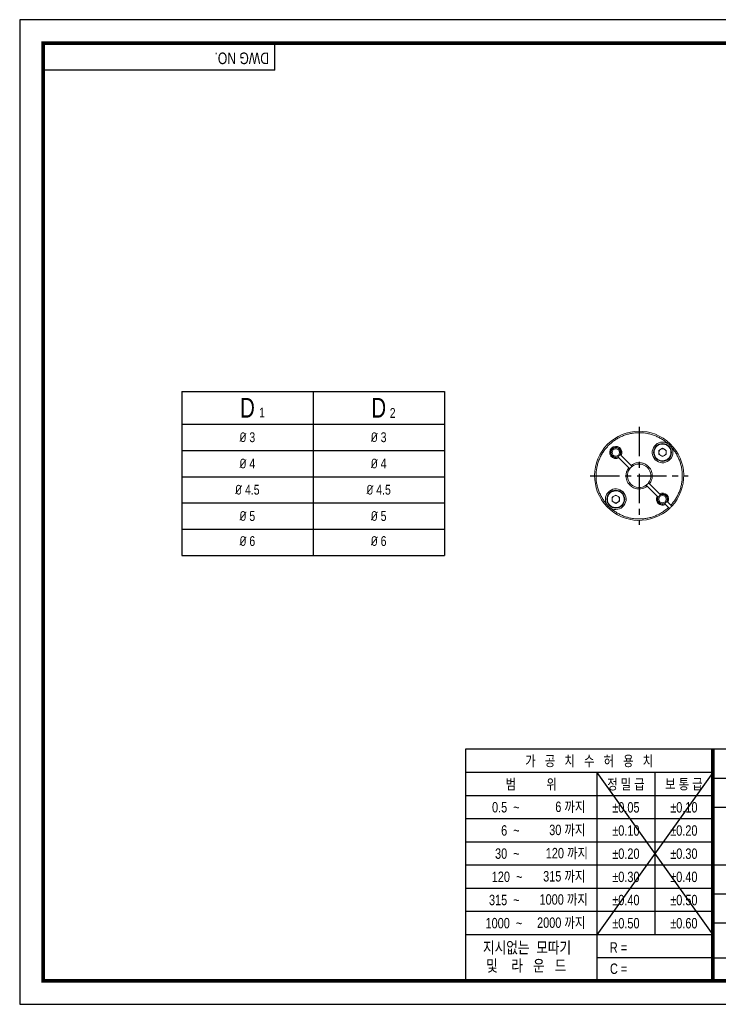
# Model space of a CAD drawing. Header units: millimetres. Extents: x 0 to 297, y 0 to 210.
# Tile 1 of 5: x 0 to 149, y 0 to 210. Entities that reach past the tile are written whole.
import ezdxf
from ezdxf.enums import TextEntityAlignment as Align

# ---------------------------------------------------------------- set-up
doc = ezdxf.new("R2010")
doc.units = ezdxf.units.MM
doc.header["$LTSCALE"] = 5
for name, pattern in [('CENTER', [2, 1.25, -0.25, 0.25, -0.25]), ('CENTER2', [1.125, 0.75, -0.125, 0.125, -0.125]), ('HIDDEN', [0.375, 0.25, -0.125]), ('PHANTOM2', [1.25, 0.625, -0.125, 0.125, -0.125, 0.125, -0.125])]:
    doc.linetypes.add(name, pattern=pattern)
doc.layers.get('0').update_dxf_attribs({"linetype": 'CONTINUOUS'})
for name, color, linetype in [('C', 1, 'CENTER2'), ('D', 7, 'CONTINUOUS'), ('H', 3, 'HIDDEN'), ('P', 4, 'PHANTOM2')]:
    doc.layers.add(name, color=color, linetype=linetype)
doc.styles.get("Standard").update_dxf_attribs({"font": 'Gulim.ttf', "width": 0.8, "height": 3})

msp = doc.modelspace()

# ---------------------------------------------------------------- linework, layer by layer
for p, q in [((54.437, 199.2323), (54.437, 205)), ((54.437, 199.2323), (5, 199.2323)), ((34.5567, 130.733), (34.5567, 95.733)), ((34.5567, 130.733), (90.5567, 130.733)), ((90.5567, 130.733), (90.5567, 95.733)), ((95.0758, 54.437), (95.0758, 5)), ((147.8086, 54.437), (95.0758, 54.437)), ((292, 54.437), (147.8086, 54.437)), ((147.8086, 54.437), (147.8086, 5)), ((147.8086, 49.4295), (95.0758, 49.4295)), ((147.8086, 49.4295), (123.0901, 14.8235)), ((123.0901, 49.4295), (147.8086, 14.8235)), ((123.0901, 49.4295), (123.0901, 5)), ((135.4493, 49.4295), (135.4493, 14.8235)), ((147.8086, 48.2574), (292, 48.2574)), ((147.8086, 44.4858), (95.0758, 44.4858)), ((147.8086, 42.0778), (292, 42.0778)), ((147.8086, 39.5421), (95.0758, 39.5421)), ((147.8086, 34.5984), (95.0758, 34.5984)), ((147.8086, 29.6547), (95.0758, 29.6547)), ((147.8086, 29.7185), (292, 29.7185)), ((147.8086, 24.711), (95.0758, 24.711)), ((147.8086, 23.5389), (221.9642, 23.5389)), ((147.8086, 19.7673), (95.0758, 19.7673)), ((147.8086, 17.3593), (292, 17.3593)), ((147.8086, 14.8235), (95.0758, 14.8235)), ((147.8086, 9.8798), (123.0901, 9.8798)), ((147.8086, 9.8798), (221.9642, 9.8798))]:
    msp.add_line(p, q)
at = {"color": 4}
for p, q in [((62.5567, 130.733), (62.5567, 95.733)), ((34.5567, 123.733), (90.5567, 123.733))]:
    msp.add_line(p, q, dxfattribs=at)
at = {"color": 1}
for p, q in [((34.5567, 118.133), (90.5567, 118.133)), ((34.5567, 112.533), (90.5567, 112.533)), ((34.5567, 106.933), (90.5567, 106.933)), ((34.5567, 101.333), (90.5567, 101.333))]:
    msp.add_line(p, q, dxfattribs=at)
at = {"color": 7, "linetype": 'Continuous', "lineweight": 15}
for p, q in [((136.3094, 118.1481), (137.0819, 118.5941)), ((136.3094, 117.2561), (136.3094, 118.1481)), ((137.0819, 118.5941), (137.8544, 118.1481)), ((137.8544, 118.1481), (137.8544, 117.2561)), ((127.6015, 116.7174), (127.5265, 116.7924)), ((127.6015, 116.7174), (127.7494, 116.5695)), ((129.8848, 114.434), (127.7494, 116.5695)), ((128.0215, 117.2874), (128.0965, 117.2124)), ((128.0965, 117.2124), (128.2444, 117.0645)), ((128.2444, 117.0645), (130.3798, 114.929)), ((137.0819, 116.8101), (136.3094, 117.2561)), ((137.8544, 117.2561), (137.0819, 116.8101)), ((135.9489, 108.3697), (133.8135, 110.5052)), ((134.3085, 111.0001), (136.4439, 108.8647)), ((126.3389, 108.1781), (127.1114, 108.6241)), ((126.3389, 107.2861), (126.3389, 108.1781)), ((127.1114, 106.8401), (126.3389, 107.2861)), ((127.1114, 108.6241), (127.8839, 108.1781)), ((127.8839, 107.2861), (127.1114, 106.8401)), ((127.8839, 108.1781), (127.8839, 107.2861)), ((135.9489, 108.3697), (136.0968, 108.2218)), ((136.1718, 108.1468), (136.0968, 108.2218)), ((136.4439, 108.8647), (136.5918, 108.7168)), ((136.5918, 108.7168), (136.6668, 108.6418)), ((137.9915, 107.317), (138.0665, 107.2419)), ((138.2144, 107.094), (138.0665, 107.2419)), ((137.5715, 106.747), (137.4965, 106.822)), ((137.5715, 106.747), (137.7194, 106.5991)), ((138.3497, 105.9688), (137.7194, 106.5991)), ((138.2144, 107.094), (138.8447, 106.4638))]:
    msp.add_line(p, q, dxfattribs=at)
at = {"color": 0}
msp.add_line((34.5567, 95.733), (90.5567, 95.733), dxfattribs=at)
msp.add_lwpolyline([(297, 210), (0, 210), (0, 0), (297, 0)], close=True)
msp.add_lwpolyline([(292, 205, 0.8, 0.8, 0), (5, 205, 0.8, 0.8, 0), (5, 5, 0.8, 0.8, 0), (292, 5, 0.8, 0.8, 0)], format="xyseb", close=True)
at = {"color": 7, "linetype": 'Continuous', "lineweight": 15, "flags": 128}
for points in [[(130.0988, 114.22), (130.0869, 114.2319), (130.0527, 114.2662), (129.9997, 114.3191), (129.9336, 114.3853), (129.8848, 114.434)], [(130.3798, 114.929), (130.4511, 114.8577), (130.5143, 114.7945), (130.5621, 114.7466), (130.589, 114.7198), (130.5938, 114.715)], [(133.8135, 110.5052), (133.7422, 110.5765), (133.679, 110.6397), (133.6311, 110.6875), (133.6043, 110.7144), (133.5995, 110.7192)], [(134.0945, 111.2142), (134.1064, 111.2023), (134.1406, 111.168), (134.1936, 111.115), (134.2597, 111.0489), (134.3085, 111.0001)], [(138.562, 105.7565), (138.55, 105.7685), (138.5155, 105.803), (138.4623, 105.8561), (138.3964, 105.922), (138.3497, 105.9688)], [(138.8447, 106.4638), (138.915, 106.3934), (138.9774, 106.3311), (139.0247, 106.2837), (139.0518, 106.2566), (139.057, 106.2515)]]:
    msp.add_lwpolyline(points, dxfattribs=at)
at = {"const_width": 0.824}
msp.add_lwpolyline([(147.8086, 5), (147.8086, 54.437)], dxfattribs=at)
at = {"color": 7, "linetype": 'Continuous', "lineweight": 15}
for centre, radius in [((127.1116, 117.7023), 0.774), ((137.0819, 117.7021), 1.9), ((127.1114, 107.7321), 1.9), ((137.0816, 107.7319), 0.774)]:
    msp.add_circle(centre, radius, dxfattribs=at)
for centre, radius, start, end in [((132.0966, 112.7171), 9.5, 317.110193, 312.887443), ((137.0819, 117.7021), 2.2, 59.007012, 30.990625), ((127.1116, 117.7023), 1.3, 330.617317, 299.38032), ((127.1116, 117.7023), 1.1, 333.551823, 296.445814), ((127.1116, 117.7023), 1, 335.486134, 294.511503), ((137.0819, 117.7021), 0.7725, 120, 180), ((137.0819, 117.7021), 0.7725, 180, 240), ((137.0819, 117.7021), 0.7725, 60, 120), ((137.0819, 117.7021), 0.7725, 0, 60), ((137.0819, 117.7021), 0.7725, 300, 0), ((137.0001, 117.6203), 2.3124, 31.68447, 58.313262), ((127.1116, 117.7023), 1, 294.511503, 335.486134), ((137.0819, 117.7021), 0.7725, 240, 300), ((132.0966, 112.7171), 2.5, 143.046665, 306.950972), ((132.0966, 112.7171), 2.5, 126.950972, 143.046665), ((132.0966, 112.7171), 2.5, 323.046665, 126.950972), ((127.1114, 107.7321), 2.2, 239.007012, 210.990625), ((132.0966, 112.7171), 2.5, 307.004077, 322.982324), ((127.1114, 107.7321), 0.7725, 120, 180), ((127.1114, 107.7321), 0.7725, 180, 240), ((127.1114, 107.7321), 0.7725, 60, 120), ((127.1114, 107.7321), 0.7725, 0, 60), ((127.1114, 107.7321), 0.7725, 300, 0), ((137.0816, 107.7319), 1.3, 150.617317, 299.38032), ((137.0816, 107.7319), 1.1, 153.551823, 296.445814), ((137.0816, 107.7319), 1, 155.486134, 294.511503), ((137.0816, 107.7319), 1, 114.511503, 155.486134), ((137.0816, 107.7319), 1.3, 330.617317, 119.38032), ((137.0816, 107.7319), 1.1, 333.551823, 116.445814), ((137.0816, 107.7319), 1, 335.486134, 114.511503), ((137.0816, 107.7319), 1, 314.998818, 335.486134), ((127.1932, 107.8139), 2.3124, 211.684411, 238.313321), ((127.1114, 107.7321), 0.7725, 240, 300), ((137.0816, 107.7319), 1, 294.511503, 314.998818), ((132.0966, 112.7171), 9.5, 312.886306, 317.110525)]:
    msp.add_arc(centre, radius, start, end, dxfattribs=at)
for points, knots in [([(125.2255, 106.5993), (125.0499, 106.8069), (124.6989, 107.2219), (124.2367, 107.9131), (123.8274, 108.6533), (123.4802, 109.4537), (123.2064, 110.2935), (123.0123, 111.1727), (122.904, 112.0723), (122.8856, 112.9842), (122.9568, 113.8934), (123.1171, 114.7854), (123.3618, 115.6517), (123.6838, 116.4745), (124.077, 117.253), (124.5278, 117.9692), (125.0321, 118.6294), (125.5831, 119.2312), (126.1847, 119.782), (126.8451, 120.2864), (127.5612, 120.737), (128.3399, 121.1303), (129.1625, 121.4521), (130.029, 121.6968), (130.9208, 121.857), (131.8302, 121.9282), (132.742, 121.9097), (133.6417, 121.8013), (134.5208, 121.6072), (135.3607, 121.3333), (136.1609, 120.9861), (136.9011, 120.5767), (137.5922, 120.1145), (138.0072, 119.7635), (138.2147, 119.588)], [0, 0, 0, 0, 0.02929279, 0.05855816, 0.08947284, 0.12036891, 0.15247154, 0.18455566, 0.21728687, 0.24999998, 0.28273127, 0.31544435, 0.347547, 0.37963113, 0.41054574, 0.44144181, 0.47073004, 0.50000005, 0.52928826, 0.55855824, 0.58947288, 0.62036898, 0.65247162, 0.68455569, 0.71728699, 0.75000004, 0.78273135, 0.81544442, 0.84754705, 0.8796312, 0.91054583, 0.94144186, 0.97071629, 1, 1, 1, 1]), ([(135.2819, 117.7021), (135.2879, 117.8153), (135.2999, 118.0415), (135.3845, 118.3192), (135.4817, 118.5338), (135.6055, 118.7455), (135.8006, 118.9836), (136.0863, 119.2177), (136.3732, 119.3655), (136.6331, 119.4504), (136.8558, 119.4929), (137.1194, 119.509), (137.4213, 119.4813), (137.6989, 119.3998), (137.9135, 119.3022), (138.1253, 119.1785), (138.3634, 118.9833), (138.5974, 118.6976), (138.7454, 118.4108), (138.8298, 118.151), (138.8738, 117.9284), (138.8792, 117.7777), (138.8819, 117.7021)], [0, 0, 0, 0, 0.060050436, 0.1199592, 0.152696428, 0.185066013, 0.249992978, 0.315014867, 0.379941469, 0.420109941, 0.459916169, 0.500001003, 0.560028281, 0.619961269, 0.652698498, 0.685068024, 0.749994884, 0.81501675, 0.87994372, 0.9200472, 0.959853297, 1, 1, 1, 1]), ([(138.8819, 117.7021), (138.8758, 117.5888), (138.8638, 117.3626), (138.7792, 117.085), (138.682, 116.8704), (138.5582, 116.6587), (138.3631, 116.4205), (138.0774, 116.1864), (137.7905, 116.0386), (137.5306, 115.9537), (137.3079, 115.9112), (137.0443, 115.8952), (136.7424, 115.9229), (136.4648, 116.0044), (136.2502, 116.102), (136.0384, 116.2257), (135.8003, 116.4208), (135.5663, 116.7066), (135.4183, 116.9933), (135.3339, 117.2531), (135.2899, 117.4758), (135.2845, 117.6264), (135.2819, 117.7021)], [0, 0, 0, 0, 0.060050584, 0.11995933, 0.152696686, 0.185066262, 0.249993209, 0.315014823, 0.379941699, 0.420109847, 0.459916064, 0.500001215, 0.560028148, 0.619961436, 0.652698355, 0.685068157, 0.749994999, 0.815016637, 0.879943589, 0.920047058, 0.959853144, 1, 1, 1, 1]), ([(138.9678, 118.8349), (139.1396, 118.6319), (139.4832, 118.2261), (139.9369, 117.5521), (140.3401, 116.8315), (140.6843, 116.0538), (140.9589, 115.2383), (141.1583, 114.3851), (141.2768, 113.5116), (141.3103, 112.6252), (141.2591, 111.7398), (141.1232, 110.8687), (140.9069, 110.0198), (140.616, 109.2098), (140.2565, 108.4393), (139.839, 107.7268), (139.372, 107.062), (139.0205, 106.6632), (138.8447, 106.4638)], [0, 0, 0, 0, 0.058783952, 0.117510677, 0.179381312, 0.241213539, 0.305335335, 0.369418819, 0.434728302, 0.500000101, 0.565309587, 0.630581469, 0.694703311, 0.758786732, 0.820657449, 0.882489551, 0.941235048, 1, 1, 1, 1]), ([(130.3798, 114.929), (130.4681, 114.9929), (130.6439, 115.1203), (130.934, 115.2711), (131.299, 115.4124), (131.7479, 115.5126), (132.2151, 115.5258), (132.619, 115.4758), (132.9576, 115.3894), (133.3257, 115.2444), (133.7111, 115.0231), (134.0449, 114.7417), (134.2982, 114.4579), (134.4855, 114.1904), (134.6709, 113.8453), (134.8267, 113.4126), (134.8981, 112.9507), (134.8989, 112.5437), (134.8558, 112.1968), (134.7572, 111.814), (134.5893, 111.4013), (134.4021, 111.1339), (134.3085, 111.0001)], [0, 0, 0, 0, 0.04038296, 0.08047639, 0.12083105, 0.18537703, 0.24998917, 0.2931605, 0.33602212, 0.37925186, 0.43959231, 0.49999937, 0.54033956, 0.58043305, 0.62083218, 0.68537827, 0.7499903, 0.79316157, 0.83602349, 0.87925325, 0.93957693, 1, 1, 1, 1]), ([(133.8135, 110.5052), (133.7252, 110.4412), (133.5494, 110.3138), (133.2593, 110.1631), (132.8943, 110.0217), (132.4454, 109.9216), (131.9782, 109.9084), (131.5743, 109.9584), (131.2357, 110.0447), (130.8676, 110.1898), (130.4822, 110.4111), (130.1484, 110.6924), (129.8951, 110.9763), (129.7078, 111.2438), (129.5224, 111.5888), (129.3666, 112.0216), (129.2952, 112.4835), (129.2943, 112.8905), (129.3375, 113.2374), (129.4361, 113.6201), (129.604, 114.0329), (129.7912, 114.3002), (129.8848, 114.434)], [0, 0, 0, 0, 0.04038297, 0.08047639, 0.12083106, 0.18537705, 0.24998918, 0.29316052, 0.33602211, 0.37925211, 0.43959237, 0.49999943, 0.54033962, 0.58043312, 0.62083225, 0.68537835, 0.74999041, 0.79316169, 0.83602338, 0.87925308, 0.93957685, 1, 1, 1, 1]), ([(125.3114, 107.7321), (125.3175, 107.8453), (125.3295, 108.0715), (125.4141, 108.3492), (125.5113, 108.5638), (125.6351, 108.7755), (125.8302, 109.0136), (126.1159, 109.2477), (126.4028, 109.3955), (126.6627, 109.4804), (126.8854, 109.5229), (127.149, 109.539), (127.4509, 109.5113), (127.7285, 109.4298), (127.9431, 109.3322), (128.1548, 109.2085), (128.393, 109.0133), (128.627, 108.7276), (128.775, 108.4408), (128.8593, 108.181), (128.9034, 107.9584), (128.9087, 107.8077), (128.9114, 107.7321)], [0, 0, 0, 0, 0.06005042, 0.11995932, 0.15269654, 0.18506614, 0.24999288, 0.31501485, 0.3799418, 0.42010985, 0.4599161, 0.50000125, 0.56002818, 0.6199611, 0.65269846, 0.68506818, 0.74999512, 0.81501663, 0.87994359, 0.9200469, 0.95985314, 1, 1, 1, 1]), ([(128.9114, 107.7321), (128.9054, 107.6188), (128.8934, 107.3926), (128.8087, 107.115), (128.7116, 106.9004), (128.5878, 106.6887), (128.3927, 106.4505), (128.1069, 106.2164), (127.8201, 106.0686), (127.5602, 105.9837), (127.3375, 105.9412), (127.0739, 105.9252), (126.772, 105.9529), (126.4944, 106.0344), (126.2798, 106.132), (126.068, 106.2557), (125.8299, 106.4508), (125.5959, 106.7366), (125.4479, 107.0233), (125.3635, 107.2831), (125.3195, 107.5058), (125.3141, 107.6564), (125.3114, 107.7321)], [0, 0, 0, 0, 0.06005043, 0.11995936, 0.15269628, 0.18506618, 0.24999293, 0.31501471, 0.37994168, 0.42010984, 0.4599161, 0.50000091, 0.56002816, 0.61996119, 0.65269842, 0.68506814, 0.74999511, 0.81501689, 0.87994356, 0.9200472, 0.95985313, 1, 1, 1, 1]), ([(138.3497, 105.9688), (138.1502, 105.7929), (137.7513, 105.4414), (137.0864, 104.9744), (136.374, 104.557), (135.6033, 104.1974), (134.7934, 103.9067), (133.9443, 103.6904), (133.0734, 103.5546), (132.1878, 103.5034), (131.3016, 103.537), (130.4279, 103.6556), (129.5749, 103.855), (128.7593, 104.1297), (127.9818, 104.4739), (127.2611, 104.8772), (126.5872, 105.3309), (126.1815, 105.6744), (125.9786, 105.8462)], [0, 0, 0, 0, 0.05878389, 0.11751062, 0.17938121, 0.24121335, 0.30533528, 0.36941874, 0.43472817, 0.50000011, 0.56530946, 0.63058132, 0.69470324, 0.75878671, 0.82065741, 0.88248945, 0.941235, 1, 1, 1, 1])]:
    msp.add_open_spline(points, degree=3, knots=knots, dxfattribs=at)
at = {"layer": 'C'}
msp.add_line((147.8086, 49.4295), (147.8086, 49.3961), dxfattribs=at)
at = {"layer": 'D', "color": 1, "linetype": 'CENTER'}
for p, q in [((132.0966, 123.1671), (132.0966, 102.2671)), ((121.6466, 112.7171), (142.5466, 112.7171))]:
    msp.add_line(p, q, dxfattribs=at)
at = {"layer": 'H'}
msp.add_line((147.8086, 49.3128), (147.8086, 49.2711), dxfattribs=at)
at = {"layer": 'P'}
msp.add_line((147.8086, 49.221), (147.8086, 49.1627), dxfattribs=at)

# ---------------------------------------------------------------- texts
for s, insert, char_height, width, attachment_point in [('D', (48.5567, 127.233), 4.2, 28, 5), ('D', (76.5567, 127.233), 4.2, 28, 5), ('1', (51.0525, 127.2579), 2.1, 6.3, 1), ('2', (78.9229, 127.1774), 2.1, 3.36, 1)]:
    msp.add_mtext(s, dxfattribs=dict(insert=insert, char_height=char_height, width=width, attachment_point=attachment_point))
at = {"ltscale": 25.4, "char_height": 2.1, "width": 28, "attachment_point": 5}
for s, insert in [('{\\fISOCPEUR|b0|i0|c0|p34;%%C\\f??|b0|i0|c0|p49; \\f??|b0|i0|c129|p49;3}', (48.5567, 120.933)), ('{\\fISOCPEUR|b0|i0|c0|p34;%%C\\f??|b0|i0|c0|p49; \\f??|b0|i0|c129|p49;3}', (76.5535, 120.933)), ('{\\fISOCPEUR|b0|i0|c0|p34;%%C\\f??|b0|i0|c0|p49; \\f??|b0|i0|c129|p49;4}', (48.5567, 115.333)), ('{\\fISOCPEUR|b0|i0|c0|p34;%%C\\f??|b0|i0|c0|p49; \\f??|b0|i0|c129|p49;4}', (76.5535, 115.333)), ('{\\fISOCPEUR|b0|i0|c0|p34;%%C\\f??|b0|i0|c0|p49; \\f??|b0|i0|c129|p49;4.5}', (48.5567, 109.733)), ('{\\fISOCPEUR|b0|i0|c0|p34;%%C\\f??|b0|i0|c0|p49; \\f??|b0|i0|c129|p49;4.5}', (76.5535, 109.733)), ('{\\fISOCPEUR|b0|i0|c0|p34;%%C\\f??|b0|i0|c0|p49; \\f??|b0|i0|c129|p49;5}', (48.5567, 104.133)), ('{\\fISOCPEUR|b0|i0|c0|p34;%%C\\f??|b0|i0|c0|p49; \\f??|b0|i0|c129|p49;5}', (76.5535, 104.133)), ('{\\fISOCPEUR|b0|i0|c0|p34;%%C\\f??|b0|i0|c0|p49; \\f??|b0|i0|c129|p49;6}', (48.5567, 98.7904)), ('{\\fISOCPEUR|b0|i0|c0|p34;%%C\\f??|b0|i0|c0|p49; \\f??|b0|i0|c129|p49;6}', (76.5535, 98.7904))]:
    msp.add_mtext(s, dxfattribs=dict(at, insert=insert))
at = {"layer": 'D', "width": 0.8}
msp.add_text('DWG NO.', height=2.47185, rotation=180, dxfattribs=at).set_placement((53.1681, 203.0007))
for s, height, p in [('가   공   치   수   허   용   치', 2.224667, (121.4422, 51.9333)), ('범          위', 2.224667, (109.0829, 46.9576)), ('정 밀 급', 2.22467, (129.2697, 46.9576)), ('보 통 급', 2.22467, (141.629, 46.9576)), ('%%p0.05', 2.22467, (129.2697, 42.0139)), ('%%p0.10', 2.22467, (141.629, 42.0139)), ('%%p0.10', 2.22467, (129.2697, 37.0702)), ('%%p0.20', 2.22467, (141.629, 37.0702)), ('%%p0.20', 2.22467, (129.2697, 32.1265)), ('%%p0.30', 2.22467, (141.629, 32.1265)), ('%%p0.30', 2.22467, (129.2697, 27.1828)), ('%%p0.40', 2.22467, (141.629, 27.1828)), ('%%p0.40', 2.22467, (129.2697, 22.2391)), ('%%p0.50', 2.22467, (141.629, 22.2391)), ('%%p0.50', 2.22467, (129.2697, 17.2954)), ('%%p0.60', 2.22467, (141.629, 17.2954))]:
    msp.add_text(s, height=height, dxfattribs=at).set_placement(p, align=Align.MIDDLE)
at = {"layer": 'D', "linetype": 'ByBlock', "width": 0.8}
for s, height, p in [('지시없는  모따기', 2.47185, (98.783, 10.8675)), ('및    라   운   드', 2.471852, (99.4623, 6.9968))]:
    msp.add_text(s, height=height, dxfattribs=at).set_placement(p)
at = {"layer": 'D', "width": 0.8}
for s, p in [('R = ', (125.8389, 10.9999)), ('C = ', (125.878, 6.4776))]:
    msp.add_text(s, height=2.22467, dxfattribs=at).set_placement(p)
at = {"layer": 'D', "char_height": 2.22467, "attachment_point": 6}
for s, insert, width in [('0.5  ~', (106.6111, 42.0139), 8.231062), ('6 까지', (120.6182, 42.0139), 9.803532), ('6  ~', (106.6111, 37.0702), 8.231022), ('30 까지', (120.6182, 37.0702), 9.803491), ('120 까지', (121.1758, 32.1265), 12.652424), ('30  ~', (106.6111, 32.1265), 8.231022), ('120  ~', (107.1976, 27.1828), 8.937991), ('315 까지', (120.6182, 27.1828), 12.097781), ('315  ~', (106.6111, 22.2391), 9.885083), ('1000 까지', (121.1426, 22.2391), 13.382285), ('2000 까지', (120.6182, 17.2954), 12.974319), ('1000  ~', (107.1704, 17.2954), 14.528725)]:
    msp.add_mtext(s, dxfattribs=dict(at, insert=insert, width=width))

doc.saveas('drawing.dxf')
